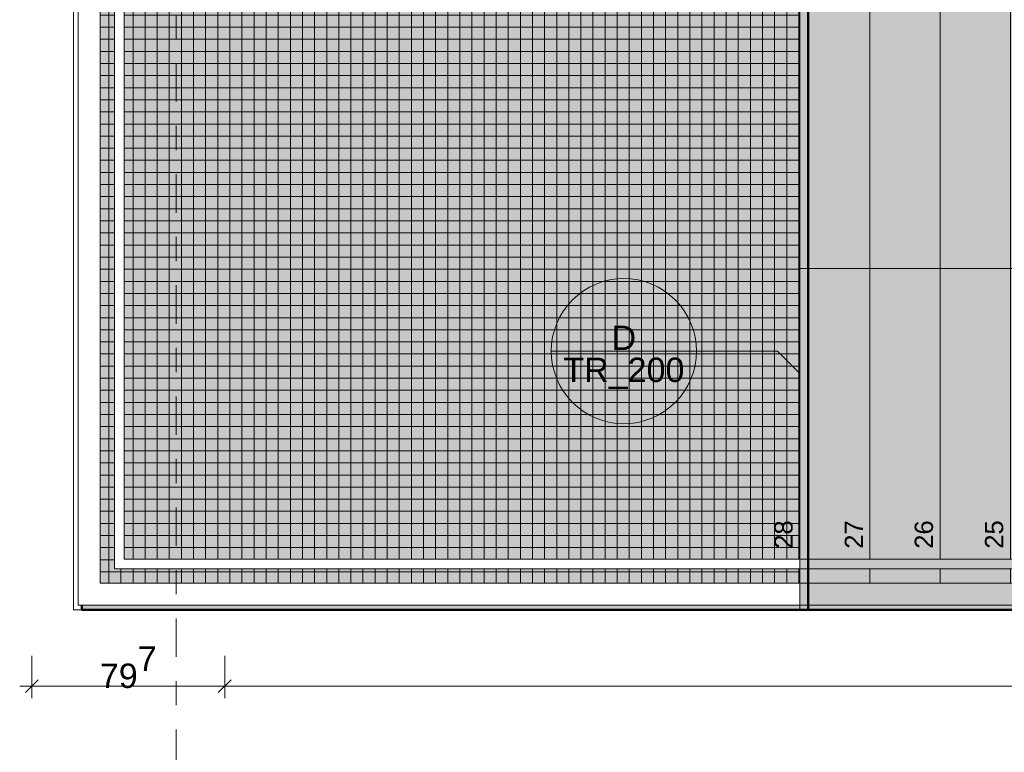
# Model space of a CAD drawing. Header units: metres. Extents: x -180 to 4, y -49 to 6.
# Tile 2 of 256: x -176.07 to -172, y -43.55 to -40.52. Entities that reach past the tile are written whole.
import ezdxf

# ---------------------------------------------------------------- set-up
doc = ezdxf.new("R2010")
doc.units = ezdxf.units.M
doc.header["$LTSCALE"] = 0.05
doc.header["$PDMODE"] = 1
doc.header["$PDSIZE"] = -2
doc.linetypes.add('Linienart-53', pattern=[5.291531, 3.175, -1.058062, 0.352704, -0.705764])
doc.layers.get('0').update_dxf_attribs({"lineweight": 25})
for name, color, linetype, lineweight, true_color in [('30 -33 Aussenwände- 7 Fassade_ Elemente', 7, 'Continuous', 9, 0x00aacc), ('30 -34 Innenwände- 6 Elemente', 7, 'Continuous', 9, 0xff6633), ('30 -35 Decken- 2.2 Treppen Außen', 7, 'Continuous', 9, 0x009999), ('70 -72 Beschriftung- 7 Detailverweise', 7, 'Continuous', 9, 0x00dd00), ('70 -75 Raumstempel- 1 Raumstempel', 1, 'Continuous', 50, 0xff0000), ('70 -76 Bemaßung- 2 Allgemein', 7, 'Continuous', 5, 0x6666cc)]:
    doc.layers.add(name, color=color, linetype=linetype, lineweight=lineweight, true_color=true_color)
for name, color, linetype, lineweight in [('60- 61 allgemeine Ausstattung- 4 Terrassen', 7, 'Continuous', 9), ('70 -71 Achsen- 1 Gebäudeachsen', 7, 'Linienart-53', 18), ('Keine', 7, 'Continuous', 9)]:
    doc.layers.add(name, color=color, linetype=linetype, lineweight=lineweight)
doc.styles.add('Arial', font='arial.ttf')
doc.dimstyles.new('k+k 1_50', dxfattribs={"dimtxt": 0.100689, "dimasz": 0.05302, "dimexe": 0.05, "dimexo": 0.15, "dimgap": 0.01, "dimtad": 1, "dimdec": 3, "dimtxsty": 'Arial', "dimblk": 'VW_SLASH', "dimblk1": 'VW_SLASH', "dimblk2": 'VW_SLASH', "dimcen": 0, "dimdle": 0.05, "dimadec": 3, "dimazin": 0, "dimtfac": 0.75, "dimtdec": 3, "dimtix": 1, "dimtmove": 0, "dimatfit": 0, "dimldrblk": 'VW_SLASH-1', "dimfxl": 0.125, "dimfxlon": 1, "dimfrac": 2, "dimtolj": 1, "dimarcsym": 0})
doc.dimstyles.new('k+k_klein', dxfattribs={"dimtxt": 0.100689, "dimasz": 0.05302, "dimexe": 0.05, "dimexo": 0.15, "dimgap": 0.005, "dimtad": 1, "dimdec": 3, "dimtxsty": 'Arial', "dimblk": 'VW_SLASH-2', "dimblk1": 'VW_SLASH-2', "dimblk2": 'VW_SLASH-2', "dimcen": 0, "dimdle": 0.025, "dimadec": 3, "dimazin": 0, "dimtfac": 0.75, "dimtdec": 3, "dimtix": 1, "dimtmove": 0, "dimatfit": 0, "dimldrblk": 'VW_FILLEDARROW', "dimfxl": 0.1, "dimfxlon": 1, "dimfrac": 2, "dimtolj": 1, "dimarcsym": 0})

# ---------------------------------------------------------------- blocks, each defined once
blk = doc.blocks.new('Gruppe-12696')
at = {"layer": '70 -72 Beschriftung- 7 Detailverweise'}
blk.add_line((-173.2724, -41.8883), (-173.8724, -41.8883), dxfattribs=at)
at = {"layer": '70 -72 Beschriftung- 7 Detailverweise', "flags": 128}
blk.add_lwpolyline([(-173.2724, -41.8883), (-173.2739, -41.9177), (-173.2782, -41.9468), (-173.2853, -41.9754), (-173.2953, -42.0031), (-173.3078, -42.0297), (-173.323, -42.055), (-173.3405, -42.0786), (-173.3603, -42.1004), (-173.3821, -42.1202), (-173.4057, -42.1377), (-173.431, -42.1529), (-173.4576, -42.1655), (-173.4853, -42.1754), (-173.5139, -42.1825), (-173.543, -42.1868), (-173.5724, -42.1883), (-173.6018, -42.1868), (-173.6309, -42.1825), (-173.6595, -42.1754), (-173.6872, -42.1655), (-173.7138, -42.1529), (-173.7391, -42.1377), (-173.7627, -42.1202), (-173.7846, -42.1004), (-173.8043, -42.0786), (-173.8219, -42.055), (-173.837, -42.0297), (-173.8496, -42.0031), (-173.8595, -41.9754), (-173.8667, -41.9468), (-173.871, -41.9177), (-173.8724, -41.8883), (-173.871, -41.8589), (-173.8667, -41.8298), (-173.8595, -41.8012), (-173.8496, -41.7735), (-173.837, -41.7469), (-173.8219, -41.7216), (-173.8043, -41.698), (-173.7846, -41.6762), (-173.7627, -41.6564), (-173.7391, -41.6389), (-173.7138, -41.6237), (-173.6872, -41.6111), (-173.6595, -41.6012), (-173.6309, -41.5941), (-173.6018, -41.5897), (-173.5724, -41.5883), (-173.543, -41.5897), (-173.5139, -41.5941), (-173.4853, -41.6012), (-173.4576, -41.6111), (-173.431, -41.6237), (-173.4057, -41.6389), (-173.3821, -41.6564), (-173.3603, -41.6762), (-173.3405, -41.698), (-173.323, -41.7216), (-173.3078, -41.7469), (-173.2953, -41.7735), (-173.2853, -41.8012), (-173.2782, -41.8298), (-173.2739, -41.8589)], close=True, dxfattribs=at)
at = {"layer": '70 -72 Beschriftung- 7 Detailverweise'}
blk.add_point((-173.5724, -41.8883), dxfattribs=at)
at = {"layer": '70 -72 Beschriftung- 7 Detailverweise', "line_spacing_factor": 0.96878, "style": 'Arial'}
for s, insert, char_height, attachment_point in [('D', (-173.5724, -41.8837), 0.1007, 8), ('TR_200', (-173.5724, -41.915), 0.10069, 2)]:
    blk.add_mtext(s, dxfattribs=dict(at, insert=insert, char_height=char_height, attachment_point=attachment_point))
blk = doc.blocks.new('Gruppe-12697')
at = {"layer": '70 -72 Beschriftung- 7 Detailverweise', "transparency": 33554687}
for q in [(-173.5724, -41.8883), (-172.4767, -42.349)]:
    blk.add_line((-172.9374, -41.8883), q, dxfattribs=at)
at = {"layer": '70 -72 Beschriftung- 7 Detailverweise', "color": 7, "transparency": 33554687}
blk.add_blockref('Gruppe-12696', (0, 0), dxfattribs=at)
blk = doc.blocks.new('Gruppe-12738')
at = {"color": 255, "lineweight": 5}
blk.add_wipeout([(-169.076, -40.247), (-169.366, -40.247), (-169.366, -42.847), (-169.076, -42.847)], dxfattribs=at).dxf.layer = '30 -35 Decken- 2.2 Treppen Außen'
blk.add_wipeout([(-169.366, -40.247), (-169.656, -40.247), (-169.656, -42.847), (-169.366, -42.847)], dxfattribs=at).dxf.layer = '30 -35 Decken- 2.2 Treppen Außen'
blk.add_wipeout([(-169.656, -40.247), (-169.946, -40.247), (-169.946, -42.847), (-169.656, -42.847)], dxfattribs=at).dxf.layer = '30 -35 Decken- 2.2 Treppen Außen'
blk.add_wipeout([(-169.946, -40.247), (-170.236, -40.247), (-170.236, -42.847), (-169.946, -42.847)], dxfattribs=at).dxf.layer = '30 -35 Decken- 2.2 Treppen Außen'
blk.add_wipeout([(-170.236, -40.247), (-170.526, -40.247), (-170.526, -42.847), (-170.236, -42.847)], dxfattribs=at).dxf.layer = '30 -35 Decken- 2.2 Treppen Außen'
blk.add_wipeout([(-170.526, -40.247), (-170.816, -40.247), (-170.816, -42.847), (-170.526, -42.847)], dxfattribs=at).dxf.layer = '30 -35 Decken- 2.2 Treppen Außen'
blk.add_wipeout([(-170.816, -40.247), (-171.106, -40.247), (-171.106, -42.847), (-170.816, -42.847)], dxfattribs=at).dxf.layer = '30 -35 Decken- 2.2 Treppen Außen'
blk.add_wipeout([(-171.106, -40.247), (-171.396, -40.247), (-171.396, -42.847), (-171.106, -42.847)], dxfattribs=at).dxf.layer = '30 -35 Decken- 2.2 Treppen Außen'
blk.add_wipeout([(-171.396, -40.247), (-171.686, -40.247), (-171.686, -42.847), (-171.396, -42.847)], dxfattribs=at).dxf.layer = '30 -35 Decken- 2.2 Treppen Außen'
blk.add_wipeout([(-171.686, -40.247), (-171.976, -40.247), (-171.976, -42.847), (-171.686, -42.847)], dxfattribs=at).dxf.layer = '30 -35 Decken- 2.2 Treppen Außen'
blk.add_wipeout([(-171.976, -40.247), (-172.266, -40.247), (-172.266, -42.847), (-171.976, -42.847)], dxfattribs=at).dxf.layer = '30 -35 Decken- 2.2 Treppen Außen'
blk.add_wipeout([(-172.266, -40.247), (-172.556, -40.247), (-172.556, -42.847), (-172.266, -42.847)], dxfattribs=at).dxf.layer = '30 -35 Decken- 2.2 Treppen Außen'
blk.add_wipeout([(-172.556, -40.247), (-172.846, -40.247), (-172.846, -42.847), (-172.556, -42.847)], dxfattribs=at).dxf.layer = '30 -35 Decken- 2.2 Treppen Außen'
blk = doc.blocks.new('Gruppe-12741')
at = {"layer": '30 -35 Decken- 2.2 Treppen Außen'}
for p, q in [((-172.846, -40.137), (-172.846, -42.957)), ((-172.556, -40.247), (-172.556, -42.847)), ((-172.266, -40.247), (-172.266, -42.847)), ((-171.976, -40.247), (-171.976, -42.847)), ((-171.686, -40.247), (-171.686, -42.847)), ((-171.396, -40.247), (-171.396, -42.847)), ((-171.106, -40.247), (-171.106, -42.847)), ((-170.816, -40.247), (-170.816, -42.847)), ((-170.526, -40.247), (-170.526, -42.847)), ((-170.236, -40.247), (-170.236, -42.847)), ((-169.946, -40.247), (-169.946, -42.847)), ((-169.656, -40.247), (-169.656, -42.847)), ((-169.366, -40.247), (-169.366, -42.847)), ((-169.076, -40.247), (-169.076, -42.847))]:
    blk.add_line(p, q, dxfattribs=at)
at = {"layer": '30 -35 Decken- 2.2 Treppen Außen', "flags": 128}
for points in [[(-172.556, -40.247), (-172.846, -40.247)], [(-172.266, -40.247), (-172.556, -40.247)], [(-171.976, -40.247), (-172.266, -40.247)], [(-171.686, -40.247), (-171.976, -40.247)], [(-171.396, -40.247), (-171.686, -40.247)], [(-171.106, -40.247), (-171.396, -40.247)], [(-170.816, -40.247), (-171.106, -40.247)], [(-170.526, -40.247), (-170.816, -40.247)], [(-170.236, -40.247), (-170.526, -40.247)], [(-169.946, -40.247), (-170.236, -40.247)], [(-169.656, -40.247), (-169.946, -40.247)], [(-169.366, -40.247), (-169.656, -40.247)], [(-169.076, -40.247), (-169.366, -40.247)], [(-172.556, -42.847), (-172.846, -42.847)], [(-172.266, -42.847), (-172.556, -42.847)], [(-171.976, -42.847), (-172.266, -42.847)], [(-171.686, -42.847), (-171.976, -42.847)], [(-171.396, -42.847), (-171.686, -42.847)], [(-171.106, -42.847), (-171.396, -42.847)], [(-170.816, -42.847), (-171.106, -42.847)], [(-170.526, -42.847), (-170.816, -42.847)], [(-170.236, -42.847), (-170.526, -42.847)], [(-169.946, -42.847), (-170.236, -42.847)], [(-169.656, -42.847), (-169.946, -42.847)], [(-169.366, -42.847), (-169.656, -42.847)], [(-169.076, -42.847), (-169.366, -42.847)]]:
    blk.add_lwpolyline(points, dxfattribs=at)
blk = doc.blocks.new('Gruppe-12742')
at = {"layer": '30 -35 Decken- 2.2 Treppen Außen', "linetype": 'Continuous', "lineweight": 0, "true_color": 0x009999}
blk.add_hatch(color=134, dxfattribs=at).paths.add_polyline_path([(-172.843, -41.5478), (-172.846, -41.547), (-172.843, -41.5462)])
at = {"layer": '30 -35 Decken- 2.2 Treppen Außen', "color": 134, "lineweight": 5, "true_color": 0x009999, "flags": 128}
blk.add_lwpolyline([(-172.843, -41.5478), (-172.846, -41.547), (-172.843, -41.5462)], close=True, dxfattribs=at)
at = {"layer": '30 -35 Decken- 2.2 Treppen Außen', "flags": 128}
blk.add_lwpolyline([(-163.806, -41.547), (-172.846, -41.547)], dxfattribs=at)
blk = doc.blocks.new('Gruppe-12743')
at = {"color": 255}
blk.add_wipeout([(-172.846, -42.957), (-163.806, -42.957), (-163.806, -42.847), (-172.846, -42.847)], dxfattribs=at).dxf.layer = '30 -35 Decken- 2.2 Treppen Außen'
at = {"layer": '30 -35 Decken- 2.2 Treppen Außen', "flags": 128}
blk.add_lwpolyline([(-172.846, -42.957), (-163.806, -42.957), (-163.806, -42.847), (-172.846, -42.847)], close=True, dxfattribs=at)
blk = doc.blocks.new('Gruppe-12744')
at = {"color": 255}
blk.add_wipeout([(-163.806, -42.747), (-172.846, -42.747), (-172.846, -42.787), (-163.806, -42.787)], dxfattribs=at).dxf.layer = '30 -35 Decken- 2.2 Treppen Außen'
at = {"layer": '30 -35 Decken- 2.2 Treppen Außen', "flags": 128}
blk.add_lwpolyline([(-163.806, -42.747), (-172.846, -42.747), (-172.846, -42.787), (-163.806, -42.787)], close=True, dxfattribs=at)
blk = doc.blocks.new('Gruppe-12745')
at = {"color": 255}
blk.add_wipeout([(-163.806, -42.847), (-172.846, -42.847), (-172.846, -42.937), (-163.806, -42.937)], dxfattribs=at).dxf.layer = '30 -35 Decken- 2.2 Treppen Außen'
at = {"layer": '30 -35 Decken- 2.2 Treppen Außen', "flags": 128}
blk.add_lwpolyline([(-163.806, -42.847), (-172.846, -42.847), (-172.846, -42.937), (-163.806, -42.937)], close=True, dxfattribs=at)
blk = doc.blocks.new('Gruppe-12750')
at = {"layer": '30 -35 Decken- 2.2 Treppen Außen', "char_height": 0.07552, "attachment_point": 9, "rotation": 90.001, "line_spacing_factor": 0.973705, "style": 'Arial'}
for s, insert in [('28', (-172.8745, -42.5872)), ('27', (-172.5845, -42.5872)), ('26', (-172.2945, -42.5872)), ('25', (-172.0045, -42.5872))]:
    blk.add_mtext(s, dxfattribs=dict(at, insert=insert))
blk = doc.blocks.new('Gruppe-12751')
at = {"layer": '30 -35 Decken- 2.2 Treppen Außen'}
blk.add_blockref('Gruppe-12738', (0, 0), dxfattribs=at)
for name in ['Gruppe-12741', 'Gruppe-12742']:
    blk.add_blockref(name, (0, 0), dxfattribs=at)
blk.add_blockref('Gruppe-12743', (0, 0), dxfattribs=at)
for name in ['Gruppe-12750', 'Gruppe-12744', 'Gruppe-12745']:
    blk.add_blockref(name, (0, 0), dxfattribs=at)
blk = doc.blocks.new('Gruppe-12752')
at = {"layer": '30 -35 Decken- 2.2 Treppen Außen', "color": 7, "transparency": 33554687}
blk.add_blockref('Gruppe-12751', (0, 0), dxfattribs=at)
blk = doc.blocks.new('Gruppe-12753')
at = {"layer": '30 -35 Decken- 2.2 Treppen Außen', "color": 7, "transparency": 33554687}
blk.add_blockref('Gruppe-12752', (0, 0), dxfattribs=at)
at = {"layer": '30 -35 Decken- 2.2 Treppen Außen', "color": 0, "flags": 1}
for tag in ['IFC_UUID', 'instanceID']:
    blk.add_attdef(tag, (-172.9927, -42.957), '', height=0.00018, dxfattribs=at)
blk = doc.blocks.new('_01-OG1_Tragwerk (2D)')
at = {"layer": '70 -72 Beschriftung- 7 Detailverweise'}
blk.add_blockref('Gruppe-12697', (0, 0), dxfattribs=at)
at = {"layer": '30 -35 Decken- 2.2 Treppen Außen', "transparency": 33554687}
blk.add_blockref('Gruppe-12753', (0, 0), dxfattribs=at)
blk = doc.blocks.new('Gruppe-15083')
at = {"layer": '60- 61 allgemeine Ausstattung- 4 Terrassen', "linetype": 'Continuous', "lineweight": 9, "transparency": 33554534}
h = blk.add_hatch(dxfattribs=at)
h.set_pattern_fill('Betonfertigteil  SRF', color=252, style=0, pattern_type=2)
h.set_pattern_definition([(0, (0, 0), (3e-18, 0.05), []), (90, (0, 0), (0.05, 0), [])])
h.paths.add_polyline_path([(-172.846, -40.247), (-173.136, -40.247), (-173.136, -39.717), (-175.736, -39.717), (-175.736, -42.847), (-172.846, -42.847)])
at = {"layer": '60- 61 allgemeine Ausstattung- 4 Terrassen', "color": 252, "linetype": 'Continuous', "true_color": 0x888888, "flags": 128}
blk.add_lwpolyline([(-172.846, -40.247), (-173.136, -40.247), (-173.136, -39.717), (-175.736, -39.717), (-175.736, -42.847), (-172.846, -42.847)], close=True, dxfattribs=at)
blk = doc.blocks.new('Gruppe-15088')
at = {"color": 255}
blk.add_wipeout([(-175.826, -39.867), (-175.826, -42.937), (-172.846, -42.937), (-172.846, -42.847), (-175.736, -42.847), (-175.736, -39.867)], dxfattribs=at).dxf.layer = '30 -34 Innenwände- 6 Elemente'
at = {"layer": '30 -34 Innenwände- 6 Elemente', "flags": 128}
blk.add_lwpolyline([(-175.826, -39.867), (-175.826, -42.937), (-172.846, -42.937), (-172.846, -42.847), (-175.736, -42.847), (-175.736, -39.867)], close=True, dxfattribs=at)
blk = doc.blocks.new('Gruppe-15089')
at = {"color": 255}
blk.add_wipeout([(-175.676, -39.867), (-175.676, -42.787), (-172.846, -42.787), (-172.846, -42.747), (-175.636, -42.747), (-175.636, -39.867)], dxfattribs=at).dxf.layer = '30 -34 Innenwände- 6 Elemente'
at = {"layer": '30 -34 Innenwände- 6 Elemente', "flags": 128}
blk.add_lwpolyline([(-175.676, -39.867), (-175.676, -42.787), (-172.846, -42.787), (-172.846, -42.747), (-175.636, -42.747), (-175.636, -39.867)], close=True, dxfattribs=at)
blk = doc.blocks.new('Gruppe-15090')
at = {"layer": '30 -34 Innenwände- 6 Elemente', "color": 7, "transparency": 33554687}
blk.add_blockref('Gruppe-15088', (0, 0), dxfattribs=at)
blk.add_blockref('Gruppe-15089', (0, 0), dxfattribs=at)
blk = doc.blocks.new('Gruppe-15091')
at = {"layer": '30 -34 Innenwände- 6 Elemente', "color": 7, "transparency": 33554687}
blk.add_blockref('Gruppe-15090', (0, 0), dxfattribs=at)
at = {"layer": '30 -34 Innenwände- 6 Elemente', "color": 0, "flags": 1}
for tag in ['IFC_UUID', 'instanceID']:
    blk.add_attdef(tag, (-175.826, -42.937), '', height=0.00018, dxfattribs=at)
blk = doc.blocks.new('_OG1_2D (2D)')
at = {"layer": '70 -75 Raumstempel- 1 Raumstempel', "linetype": 'Continuous', "lineweight": 0, "true_color": 0xff0000}
for points in [[(-175.81099996, -31.58704198), (-175.81099996, -42.95704198), (-172.81099996, -42.95704198), (-172.81099996, -40.13704198), (-173.31099996, -40.13704198), (-173.31099996, -39.83704198), (-160.61099996, -39.83704198), (-160.61099996, -39.40704198), (-160.81799996, -39.40704198), (-160.81799996, -31.79404198), (-175.38099996, -31.79404198), (-175.38099996, -31.58704198)], [(-163.77099996, -42.95704198), (-172.81099996, -42.95704198), (-172.81099996, -40.13704198), (-163.77099996, -40.13704198)]]:
    blk.add_hatch(color=1, dxfattribs=at).paths.add_polyline_path(points)
at = {"layer": '30 -33 Aussenwände- 7 Fassade_ Elemente', "flags": 128}
blk.add_lwpolyline([(-160.61099996, -39.83704198), (-173.02599996, -39.83704198), (-173.02599996, -40.13704198), (-172.84599996, -40.13704198), (-172.84599996, -42.95704198), (-175.84599996, -42.95704198), (-175.84599996, -39.86704198), (-175.84099996, -39.86704198), (-175.84099996, -31.57890856)], dxfattribs=at)
at = {"layer": '70 -75 Raumstempel- 1 Raumstempel', "flags": 128}
for points in [[(-175.81099996, -31.58704198), (-175.81099996, -42.95704198), (-172.81099996, -42.95704198), (-172.81099996, -40.13704198), (-173.31099996, -40.13704198), (-173.31099996, -39.83704198), (-160.61099996, -39.83704198), (-160.61099996, -39.40704198), (-160.81799996, -39.40704198), (-160.81799996, -31.79404198), (-175.38099996, -31.79404198), (-175.38099996, -31.58704198)], [(-163.77099996, -42.95704198), (-172.81099996, -42.95704198), (-172.81099996, -40.13704198), (-163.77099996, -40.13704198)]]:
    blk.add_lwpolyline(points, close=True, dxfattribs=at)
at = {"layer": 'Keine', "color": 7}
blk.add_blockref('Gruppe-15083', (0, 0), dxfattribs=at)
at = {"layer": '30 -34 Innenwände- 6 Elemente'}
blk.add_blockref('Gruppe-15091', (0, 0), dxfattribs=at)
blk = doc.blocks.new('VW_SLASH-2')
at = {"color": 0, "linetype": 'ByBlock', "lineweight": -2, "transparency": 16777216}
blk.add_line((0.472, 0), (-1, 0), dxfattribs=at)
at = {"color": 0, "lineweight": 5, "transparency": 16777216, "flags": 128}
blk.add_lwpolyline([(0.5, 0.5), (-0.5, -0.5)], dxfattribs=at)
blk = doc.blocks.new('*D16115')
at = {"layer": '70 -76 Bemaßung- 2 Allgemein', "color": 0, "lineweight": -2}
for p, q in [((-175.421, -45.172), (-175.421, -45.322)), ((-167.821, -45.172), (-167.821, -45.322)), ((-167.874, -45.272), (-175.368, -45.272))]:
    blk.add_line(p, q, dxfattribs=at)
at = {"layer": 'Defpoints', "color": 0}
for p in [(-175.421, -42.294), (-167.821, -42.294), (-175.421, -45.272)]:
    blk.add_point(p, dxfattribs=at)
at = {"layer": '70 -76 Bemaßung- 2 Allgemein', "color": 0, "lineweight": -2, "xscale": 0.05302001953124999, "yscale": 0.05302001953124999, "zscale": 0.05302001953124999, "rotation": 180}
blk.add_blockref('VW_SLASH-2', (-175.421, -45.272), dxfattribs=at)
at = {"layer": '70 -76 Bemaßung- 2 Allgemein', "color": 0, "lineweight": -2, "xscale": 0.05302001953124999, "yscale": 0.05302001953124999, "zscale": 0.05302001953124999}
blk.add_blockref('VW_SLASH-2', (-167.821, -45.272), dxfattribs=at)
at = {"layer": '70 -76 Bemaßung- 2 Allgemein', "color": 0, "insert": (-171.621, -45.2066), "char_height": 0.10069, "attachment_point": 5, "style": 'Arial'}
blk.add_mtext('\\A1;7,60', dxfattribs=at)
blk = doc.blocks.new('VW_FILLEDARROW')
at = {"linetype": 'Continuous', "lineweight": 0, "transparency": 16777216}
blk.add_hatch(color=0, dxfattribs=at).paths.add_polyline_path([(-2.829, 0.758), (0, 0), (-2.829, -0.758)])
at = {"color": 0, "lineweight": 5, "transparency": 16777216, "flags": 128}
blk.add_lwpolyline([(-2.829, 0.758), (0, 0), (-2.829, -0.758)], close=True, dxfattribs=at)
blk = doc.blocks.new('VW_SLASH')
at = {"color": 0, "linetype": 'ByBlock', "lineweight": -2, "transparency": 16777216}
blk.add_line((0.943, 0), (-1, 0), dxfattribs=at)
at = {"color": 0, "lineweight": 20, "transparency": 16777216, "flags": 128}
blk.add_lwpolyline([(0.5, 0.5), (-0.5, -0.5)], dxfattribs=at)
blk = doc.blocks.new('*D16250')
at = {"layer": '70 -76 Bemaßung- 2 Allgemein', "color": 0, "lineweight": -2}
for p, q in [((-176.018, -43.147), (-176.018, -43.322)), ((-175.221, -43.147), (-175.221, -43.322)), ((-175.274, -43.272), (-175.965, -43.272))]:
    blk.add_line(p, q, dxfattribs=at)
at = {"layer": 'Defpoints', "color": 0}
for p in [(-175.221, -30.972), (-176.018, -31.157), (-176.018, -43.272)]:
    blk.add_point(p, dxfattribs=at)
at = {"layer": '70 -76 Bemaßung- 2 Allgemein', "color": 0, "lineweight": -2, "xscale": 0.05302001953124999, "yscale": 0.05302001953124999, "zscale": 0.05302001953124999, "rotation": 180}
blk.add_blockref('VW_SLASH', (-176.018, -43.272), dxfattribs=at)
at = {"layer": '70 -76 Bemaßung- 2 Allgemein', "color": 0, "lineweight": -2, "xscale": 0.05302001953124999, "yscale": 0.05302001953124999, "zscale": 0.05302001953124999}
blk.add_blockref('VW_SLASH', (-175.221, -43.272), dxfattribs=at)
at = {"layer": '70 -76 Bemaßung- 2 Allgemein', "color": 0, "insert": (-175.6195, -43.1947), "char_height": 0.100689, "attachment_point": 5, "style": 'Arial'}
blk.add_mtext('\\A1;79\\S7^ ;', dxfattribs=at)
blk = doc.blocks.new('VW_SLASH-1')
at = {"color": 0, "linetype": 'ByBlock', "lineweight": -2, "transparency": 16777216}
blk.add_line((0.943, 0), (-1, 0), dxfattribs=at)
at = {"color": 0, "lineweight": 5, "transparency": 16777216, "flags": 128}
blk.add_lwpolyline([(0.5, 0.5), (-0.5, -0.5)], dxfattribs=at)
blk = doc.blocks.new('*D16251')
at = {"layer": '70 -76 Bemaßung- 2 Allgemein', "color": 0, "lineweight": -2}
for p, q in [((-175.221, -43.147), (-175.221, -43.322)), ((-167.871, -43.147), (-167.871, -43.322)), ((-167.924, -43.272), (-175.168, -43.272))]:
    blk.add_line(p, q, dxfattribs=at)
at = {"layer": 'Defpoints', "color": 0}
for p in [(-175.221, -30.972), (-167.871, -30.997), (-175.221, -43.272)]:
    blk.add_point(p, dxfattribs=at)
at = {"layer": '70 -76 Bemaßung- 2 Allgemein', "color": 0, "lineweight": -2, "xscale": 0.05302001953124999, "yscale": 0.05302001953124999, "zscale": 0.05302001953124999, "rotation": 180}
blk.add_blockref('VW_SLASH', (-175.221, -43.272), dxfattribs=at)
at = {"layer": '70 -76 Bemaßung- 2 Allgemein', "color": 0, "lineweight": -2, "xscale": 0.05302001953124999, "yscale": 0.05302001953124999, "zscale": 0.05302001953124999}
blk.add_blockref('VW_SLASH', (-167.871, -43.272), dxfattribs=at)
at = {"layer": '70 -76 Bemaßung- 2 Allgemein', "color": 0, "insert": (-171.546, -43.2016), "char_height": 0.10069, "attachment_point": 5, "style": 'Arial'}
blk.add_mtext('\\A1;7,35', dxfattribs=at)
blk = doc.blocks.new('*D16729')
at = {"layer": '70 -76 Bemaßung- 2 Allgemein', "color": 0, "lineweight": -2}
for p, q in [((-175.84, -44.172), (-175.84, -44.322)), ((-175.421, -44.172), (-175.421, -44.322)), ((-175.474, -44.272), (-175.787, -44.272))]:
    blk.add_line(p, q, dxfattribs=at)
at = {"layer": 'Defpoints', "color": 0}
for p in [(-175.84, -31.616), (-175.421, -41.294), (-175.84, -44.272)]:
    blk.add_point(p, dxfattribs=at)
at = {"layer": '70 -76 Bemaßung- 2 Allgemein', "color": 0, "lineweight": -2, "xscale": 0.05302001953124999, "yscale": 0.05302001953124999, "zscale": 0.05302001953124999, "rotation": 180}
blk.add_blockref('VW_SLASH-2', (-175.84, -44.272), dxfattribs=at)
at = {"layer": '70 -76 Bemaßung- 2 Allgemein', "color": 0, "lineweight": -2, "xscale": 0.05302001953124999, "yscale": 0.05302001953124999, "zscale": 0.05302001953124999}
blk.add_blockref('VW_SLASH-2', (-175.421, -44.272), dxfattribs=at)
at = {"layer": '70 -76 Bemaßung- 2 Allgemein', "color": 0, "insert": (-175.6305, -44.1939), "char_height": 0.100689, "attachment_point": 5, "style": 'Arial'}
blk.add_mtext('\\A1;41\\S9^ ;', dxfattribs=at)
blk = doc.blocks.new('*D16730')
at = {"layer": '70 -76 Bemaßung- 2 Allgemein', "color": 0, "lineweight": -2}
for p, q in [((-175.421, -44.172), (-175.421, -44.322)), ((-175.351, -44.172), (-175.351, -44.322)), ((-175.474, -44.272), (-175.527, -44.272)), ((-175.351, -44.272), (-175.421, -44.272)), ((-175.298, -44.272), (-175.245, -44.272))]:
    blk.add_line(p, q, dxfattribs=at)
at = {"layer": 'Defpoints', "color": 0}
for p in [(-175.351, -31.794), (-175.421, -41.294), (-175.421, -44.272)]:
    blk.add_point(p, dxfattribs=at)
at = {"layer": '70 -76 Bemaßung- 2 Allgemein', "color": 0, "lineweight": -2, "xscale": 0.05302001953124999, "yscale": 0.05302001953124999, "zscale": 0.05302001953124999}
blk.add_blockref('VW_SLASH-2', (-175.421, -44.272), dxfattribs=at)
at = {"layer": '70 -76 Bemaßung- 2 Allgemein', "color": 0, "lineweight": -2, "xscale": 0.05302001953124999, "yscale": 0.05302001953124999, "zscale": 0.05302001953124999, "rotation": 180}
blk.add_blockref('VW_SLASH-2', (-175.351, -44.272), dxfattribs=at)
at = {"layer": '70 -76 Bemaßung- 2 Allgemein', "color": 0, "insert": (-175.386, -44.4881), "char_height": 0.10069, "attachment_point": 5, "style": 'Arial'}
blk.add_mtext('\\A1;7', dxfattribs=at)
blk = doc.blocks.new('*D16887')
at = {"layer": '70 -76 Bemaßung- 2 Allgemein', "color": 0, "lineweight": -2}
for p, q in [((-175.621, -43.672), (-175.621, -43.822)), ((-175.421, -43.672), (-175.421, -43.822)), ((-175.474, -43.772), (-175.568, -43.772))]:
    blk.add_line(p, q, dxfattribs=at)
at = {"layer": 'Defpoints', "color": 0}
for p in [(-175.621, -30.997), (-175.421, -40.794), (-175.621, -43.772)]:
    blk.add_point(p, dxfattribs=at)
at = {"layer": '70 -76 Bemaßung- 2 Allgemein', "color": 0, "lineweight": -2, "xscale": 0.05302001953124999, "yscale": 0.05302001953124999, "zscale": 0.05302001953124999, "rotation": 180}
blk.add_blockref('VW_SLASH-2', (-175.621, -43.772), dxfattribs=at)
at = {"layer": '70 -76 Bemaßung- 2 Allgemein', "color": 0, "lineweight": -2, "xscale": 0.05302001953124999, "yscale": 0.05302001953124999, "zscale": 0.05302001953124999}
blk.add_blockref('VW_SLASH-2', (-175.421, -43.772), dxfattribs=at)
at = {"layer": '70 -76 Bemaßung- 2 Allgemein', "color": 0, "insert": (-175.521, -43.7106), "char_height": 0.10069, "attachment_point": 5, "style": 'Arial'}
blk.add_mtext('\\A1;20', dxfattribs=at)
blk = doc.blocks.new('*D16888')
at = {"layer": '70 -76 Bemaßung- 2 Allgemein', "color": 0, "lineweight": -2}
for p, q in [((-175.421, -43.672), (-175.421, -43.822)), ((-175.221, -43.672), (-175.221, -43.822)), ((-175.274, -43.772), (-175.368, -43.772))]:
    blk.add_line(p, q, dxfattribs=at)
at = {"layer": 'Defpoints', "color": 0}
for p in [(-175.221, -30.997), (-175.421, -40.794), (-175.421, -43.772)]:
    blk.add_point(p, dxfattribs=at)
at = {"layer": '70 -76 Bemaßung- 2 Allgemein', "color": 0, "lineweight": -2, "xscale": 0.05302001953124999, "yscale": 0.05302001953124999, "zscale": 0.05302001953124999, "rotation": 180}
blk.add_blockref('VW_SLASH-2', (-175.421, -43.772), dxfattribs=at)
at = {"layer": '70 -76 Bemaßung- 2 Allgemein', "color": 0, "lineweight": -2, "xscale": 0.05302001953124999, "yscale": 0.05302001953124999, "zscale": 0.05302001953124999}
blk.add_blockref('VW_SLASH-2', (-175.221, -43.772), dxfattribs=at)
at = {"layer": '70 -76 Bemaßung- 2 Allgemein', "color": 0, "insert": (-175.321, -43.7106), "char_height": 0.10069, "attachment_point": 5, "style": 'Arial'}
blk.add_mtext('\\A1;20', dxfattribs=at)
blk = doc.blocks.new('_Achsen (3D)')
at = {"layer": '70 -71 Achsen- 1 Gebäudeachsen', "transparency": 33554687}
blk.add_line((-175.421, 3.8), (-175.421, -46.172), dxfattribs=at)
blk = doc.blocks.new('Gruppe-15232')
at = {"layer": '70 -76 Bemaßung- 2 Allgemein'}
dim = blk.add_aligned_dim(p1=(-167.82099996, -42.29404198), p2=(-175.42099996, -42.29404198), distance=2.978, text='7,60', dimstyle='k+k_klein', override={"dimtxt": 0.100689, "dimgap": 0.005, "dimdec": 8, "dimpost": '<>', "dimtxsty": 'Arial', "dimtmove": 2}, dxfattribs=at)
dim.commit()
dim.dimension.update_dxf_attribs({"geometry": '*D16115', "text_midpoint": (-171.62099996, -45.20657844)})
blk = doc.blocks.new('Gruppe-15237')
at = {"layer": '70 -76 Bemaßung- 2 Allgemein'}
for base, p1, p2, text, picture, middle in [((-176.018, -43.272), (-175.221, -30.972), (-176.018, -31.157), '79\\S7^ ;', '*D16250', (-175.6195, -43.1947)), ((-175.221, -43.272), (-167.871, -30.997), (-175.221, -30.972), '7,35', '*D16251', (-171.546, -43.2016))]:
    dim = blk.add_linear_dim(base=base, p1=p1, p2=p2, text=text, dimstyle='k+k 1_50', override={"dimtxt": 0.100689, "dimgap": 0.01, "dimpost": '<>', "dimtxsty": 'Arial', "dimtmove": 2}, dxfattribs=at)
    dim.commit()
    dim.dimension.update_dxf_attribs({"geometry": picture, "text_midpoint": middle})
blk = doc.blocks.new('Gruppe-15268')
at = {"layer": '70 -76 Bemaßung- 2 Allgemein'}
for base, p1, p2, text, override, picture, middle in [((-175.84, -44.272), (-175.421, -41.294), (-175.84, -31.616), '41\\S9^ ;', {"dimtxt": 0.100689, "dimgap": 0.01, "dimpost": '<>', "dimtxsty": 'Arial', "dimtmove": 2}, '*D16729', (-175.6305, -44.1939)), ((-175.421, -44.272), (-175.351, -31.794), (-175.421, -41.294), '7', {"dimtxt": 0.100689, "dimgap": 0.01, "dimpost": '<>', "dimtxsty": 'Arial', "dimtix": 0, "dimtmove": 2}, '*D16730', (-175.386, -44.4881))]:
    dim = blk.add_linear_dim(base=base, p1=p1, p2=p2, text=text, dimstyle='k+k_klein', override=override, dxfattribs=at)
    dim.commit()
    dim.dimension.update_dxf_attribs({"geometry": picture, "text_midpoint": middle})
blk = doc.blocks.new('Gruppe-15269')
at = {"layer": '70 -76 Bemaßung- 2 Allgemein'}
for base, p1, p2, picture, middle in [((-175.62099996, -43.77204198), (-175.42099996, -40.79404198), (-175.62099996, -30.99704198), '*D16887', (-175.52099996, -43.71064042)), ((-175.42099996, -43.77204198), (-175.22099996, -30.99704198), (-175.42099996, -40.79404198), '*D16888', (-175.32099996, -43.71064042))]:
    dim = blk.add_linear_dim(base=base, p1=p1, p2=p2, text='20', dimstyle='k+k_klein', override={"dimtxt": 0.100689, "dimgap": 0.01, "dimdec": 8, "dimpost": '<>', "dimtxsty": 'Arial', "dimtmove": 2}, dxfattribs=at)
    dim.commit()
    dim.dimension.update_dxf_attribs({"geometry": picture, "text_midpoint": middle})
blk = doc.blocks.new('_OG1_2D Bemaßung_ Beschriftung (2D)')
at = {"layer": '70 -76 Bemaßung- 2 Allgemein'}
for name in ['Gruppe-15237', 'Gruppe-15269', 'Gruppe-15268', 'Gruppe-15232']:
    blk.add_blockref(name, (0, 0), dxfattribs=at)

msp = doc.modelspace()

# ---------------------------------------------------------------- block references
at = {"layer": 'Keine', "color": 1}
msp.add_blockref('_01-OG1_Tragwerk (2D)', (0, 0), dxfattribs=at)

# ---------------------------------------------------------------- next in the draw order: block references
msp.add_blockref('_OG1_2D (2D)', (0, 0), dxfattribs=at)

# ---------------------------------------------------------------- next in the draw order: block references
msp.add_blockref('_OG1_2D Bemaßung_ Beschriftung (2D)', (0, 0), dxfattribs=at)

# ---------------------------------------------------------------- next in the draw order: block references
msp.add_blockref('_Achsen (3D)', (0, 0), dxfattribs=at)

doc.saveas('drawing.dxf')
